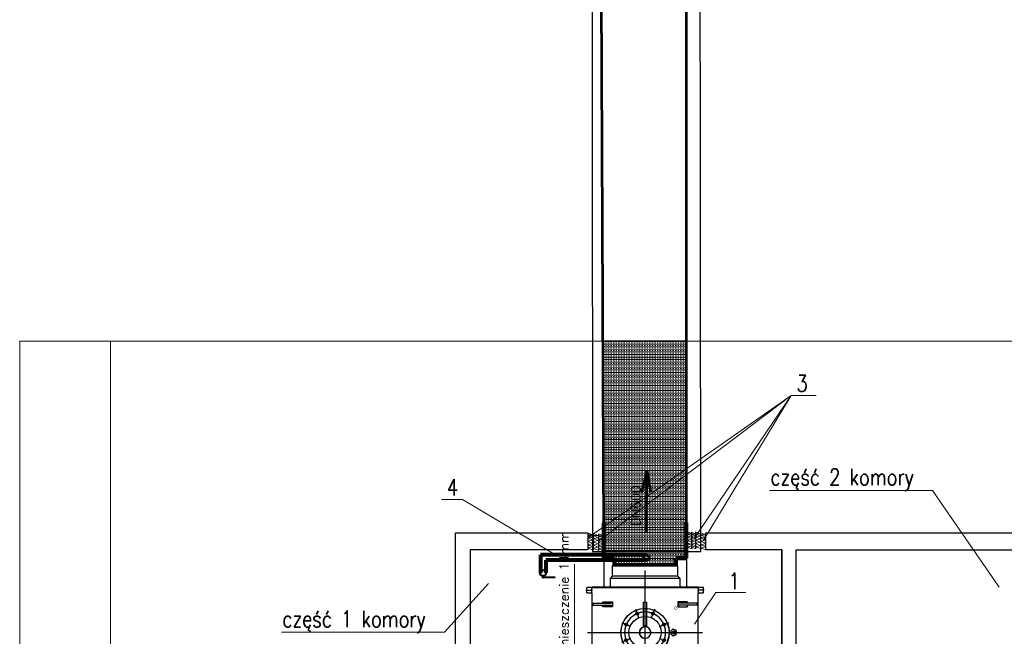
# Model space of a CAD drawing. Header units: metres. Extents: x 6538042 to 13082743, y 6022817 to 12049805.
# Tile 34 of 92: x 6539322 to 6539417, y 6024187 to 6024247. Entities that reach past the tile are written whole.
import ezdxf
from ezdxf.enums import TextEntityAlignment as Align
from ezdxf.lldxf.tags import DXFTag

# ---------------------------------------------------------------- set-up
doc = ezdxf.new("R2010")
doc.units = ezdxf.units.M
doc.header["$MEASUREMENT"] = 0
doc.layers.get('0').update_dxf_attribs({"linetype": 'CONTINUOUS', "lineweight": 18})
for name, color, linetype in [('A400WW9_1', 7, 'CONTINUOUS'), ('d-izolacja', 251, 'CONTINUOUS'), ('d-małe zawory', 7, 'CONTINUOUS'), ('Default', 7, 'CONTINUOUS'), ('dg opis', 7, 'CONTINUOUS')]:
    doc.layers.add(name, color=color, linetype=linetype)
for name, color, linetype, lineweight in [('d-komora zawory', 7, 'CONTINUOUS', 13), ('d-opis', 7, 'CONTINUOUS', 18), ('d-sciany komory', 7, 'CONTINUOUS', 30), ('d-zasilanie', 1, 'CONTINUOUS', 53)]:
    doc.layers.add(name, color=color, linetype=linetype, lineweight=lineweight)
doc.styles.add('SEACAD_Solid_Edge_ANSI1_Symbols', font='txt')
doc.styles.get("Standard").update_dxf_attribs({"font": 'simplex.shx'})
doc.styles.add('STYL1', font='SIMPLEX.shx', dxfattribs={"width": 0.8})
tags = doc.linetypes.add('CENTER2', pattern=[28.575, 19.05, -3.175, 3.175, -3.175]).pattern_tags.tags
tags[10:11] = [DXFTag(74, 4), DXFTag(75, 0), DXFTag(340, '0'), DXFTag(46, 0.0), DXFTag(50, 0.0), DXFTag(44, 0.0), DXFTag(45, 0.0)]
tags[8:9] = [DXFTag(74, 4), DXFTag(75, 0), DXFTag(340, '0'), DXFTag(46, 0.0), DXFTag(50, 0.0), DXFTag(44, 0.0), DXFTag(45, 0.0)]
tags[6:7] = [DXFTag(74, 4), DXFTag(75, 0), DXFTag(340, '0'), DXFTag(46, 0.0), DXFTag(50, 0.0), DXFTag(44, 0.0), DXFTag(45, 0.0)]
tags[4:5] = [DXFTag(74, 4), DXFTag(75, 0), DXFTag(340, '0'), DXFTag(46, 0.0), DXFTag(50, 0.0), DXFTag(44, 0.0), DXFTag(45, 0.0)]
tags = doc.linetypes.add('DASHDOT2', pattern=[12.7, 6.35, -3.175, 0, -3.175]).pattern_tags.tags
tags[10:11] = [DXFTag(74, 4), DXFTag(75, 0), DXFTag(340, '0'), DXFTag(46, 0.0), DXFTag(50, 0.0), DXFTag(44, 0.0), DXFTag(45, 0.0)]
tags[8:9] = [DXFTag(74, 4), DXFTag(75, 0), DXFTag(340, '0'), DXFTag(46, 0.0), DXFTag(50, 0.0), DXFTag(44, 0.0), DXFTag(45, 0.0)]
tags[6:7] = [DXFTag(74, 4), DXFTag(75, 0), DXFTag(340, '0'), DXFTag(46, 0.0), DXFTag(50, 0.0), DXFTag(44, 0.0), DXFTag(45, 0.0)]
tags[4:5] = [DXFTag(74, 4), DXFTag(75, 0), DXFTag(340, '0'), DXFTag(46, 0.0), DXFTag(50, 0.0), DXFTag(44, 0.0), DXFTag(45, 0.0)]

# ---------------------------------------------------------------- blocks, each defined once
blk = doc.blocks.new('zawor')
at = {"layer": 'A400WW9_1', "color": 7, "linetype": 'Continuous'}
for p, q in [((4239.79, 1385.66), (4238.65, 1384.78)), ((4279.79, 1385.66), (4239.79, 1385.66)), ((4280.93, 1384.78), (4279.79, 1385.66)), ((4280.93, 1384.78), (4238.65, 1384.78)), ((4238.65, 1384.78), (4238.65, 1378.38)), ((4280.93, 1378.38), (4280.93, 1384.78)), ((4238.65, 1378.38), (4237.16, 1376.89)), ((4282.42, 1376.89), (4237.16, 1376.89)), ((4237.16, 1376.89), (4237.16, 1371.3)), ((4280.93, 1378.38), (4238.65, 1378.38)), ((4282.42, 1376.89), (4280.93, 1378.38)), ((4282.42, 1371.3), (4282.42, 1376.89)), ((4222.12, 1367.71), (4222.12, 1371.04)), ((4225.43, 1371.04), (4222.12, 1371.04)), ((4222.12, 1367.71), (4225.43, 1367.71)), ((4225.64, 1371.3), (4225.43, 1371.1)), ((4225.43, 1371.1), (4294.15, 1371.1)), ((4225.43, 1371.1), (4225.43, 1371.04)), ((4225.43, 1367.73), (4225.43, 1316.41)), ((4293.94, 1371.3), (4225.64, 1371.3)), ((4294.15, 1371.1), (4293.94, 1371.3)), ((4294.15, 1371.04), (4294.15, 1371.1)), ((4297.46, 1371.04), (4294.15, 1371.04)), ((4294.15, 1316.41), (4294.15, 1367.73)), ((4294.15, 1367.71), (4297.46, 1367.71)), ((4297.46, 1367.71), (4297.46, 1371.04)), ((4226.15, 1360.9), (4233.43, 1360.9)), ((4226.15, 1360.9), (4226.15, 1359.65)), ((4231.92, 1360.9), (4232.66, 1361.94)), ((4232.66, 1361.94), (4238.7, 1361.94)), ((4233.43, 1360.9), (4237.96, 1360.9)), ((4238.7, 1361.94), (4237.96, 1360.9)), ((4238.7, 1361.94), (4238.7, 1358.61)), ((4280.88, 1361.94), (4280.88, 1358.61)), ((4280.88, 1361.94), (4281.62, 1360.9)), ((4286.91, 1361.94), (4280.88, 1361.94)), ((4286.15, 1360.9), (4281.62, 1360.9)), ((4293.43, 1360.9), (4286.15, 1360.9)), ((4287.66, 1360.9), (4286.91, 1361.94)), ((4293.43, 1359.65), (4293.43, 1360.9)), ((4226.15, 1359.65), (4233.43, 1359.65)), ((4232.66, 1358.61), (4231.92, 1359.65)), ((4238.7, 1358.61), (4232.66, 1358.61)), ((4233.43, 1359.65), (4237.96, 1359.65)), ((4237.96, 1359.65), (4238.7, 1358.61)), ((4281.62, 1359.65), (4280.88, 1358.61)), ((4280.88, 1358.61), (4286.91, 1358.61)), ((4286.15, 1359.65), (4281.62, 1359.65)), ((4293.43, 1359.65), (4286.15, 1359.65)), ((4286.91, 1358.61), (4287.66, 1359.65)), ((4258.75, 1346.28), (4258.75, 1345.55)), ((4259.74, 1346.28), (4258.75, 1346.28)), ((4259.74, 1338.42), (4259.74, 1346.28)), ((4259.74, 1346.28), (4259.84, 1346.28)), ((4260.83, 1346.28), (4259.84, 1346.28)), ((4259.84, 1338.42), (4259.84, 1346.28)), ((4260.83, 1345.55), (4260.83, 1346.28)), ((4278.22, 1344.14), (4277.54, 1344.14)), ((4278.84, 1342.95), (4278.22, 1342.95)), ((4278.22, 1341.18), (4278.84, 1341.18)), ((4259.74, 1338.32), (4259.74, 1338.42)), ((4259.84, 1338.42), (4259.84, 1338.32)), ((4277.54, 1339.98), (4278.22, 1339.98)), ((4226.15, 1324.48), (4233.43, 1324.48)), ((4226.15, 1324.48), (4226.15, 1323.23)), ((4226.15, 1323.23), (4233.43, 1323.23)), ((4232.66, 1325.52), (4231.92, 1324.48)), ((4231.92, 1323.23), (4232.66, 1322.19)), ((4238.7, 1325.52), (4232.66, 1325.52)), ((4232.66, 1322.19), (4238.7, 1322.19)), ((4233.43, 1324.48), (4237.96, 1324.48)), ((4233.43, 1323.23), (4237.96, 1323.23)), ((4237.96, 1324.48), (4238.7, 1325.52)), ((4238.7, 1322.19), (4237.96, 1323.23)), ((4238.7, 1322.19), (4238.7, 1325.52)), ((4280.88, 1322.19), (4280.88, 1325.52)), ((4280.88, 1325.52), (4286.91, 1325.52)), ((4281.62, 1324.48), (4280.88, 1325.52)), ((4280.88, 1322.19), (4281.62, 1323.23)), ((4286.91, 1322.19), (4280.88, 1322.19)), ((4286.15, 1324.48), (4281.62, 1324.48)), ((4286.15, 1323.23), (4281.62, 1323.23)), ((4293.43, 1324.48), (4286.15, 1324.48)), ((4293.43, 1323.23), (4286.15, 1323.23)), ((4286.91, 1325.52), (4287.66, 1324.48)), ((4287.66, 1323.23), (4286.91, 1322.19)), ((4293.43, 1323.23), (4293.43, 1324.48)), ((4222.12, 1316.41), (4222.12, 1313.08)), ((4225.43, 1316.41), (4222.12, 1316.41)), ((4297.46, 1316.41), (4294.15, 1316.41)), ((4297.46, 1316.41), (4297.46, 1313.08)), ((4222.12, 1313.08), (4225.43, 1313.08)), ((4225.43, 1313.1), (4225.43, 1313.03)), ((4294.15, 1313.03), (4225.43, 1313.03)), ((4225.43, 1313.03), (4225.64, 1312.82)), ((4225.64, 1312.82), (4293.94, 1312.82)), ((4237.16, 1312.82), (4237.16, 1307.23)), ((4282.42, 1307.23), (4282.42, 1312.82)), ((4293.94, 1312.82), (4294.15, 1313.03)), ((4294.15, 1313.03), (4294.15, 1313.1)), ((4294.15, 1313.08), (4297.46, 1313.08)), ((4282.42, 1307.23), (4237.16, 1307.23)), ((4237.16, 1307.23), (4238.65, 1305.75)), ((4280.93, 1305.75), (4238.65, 1305.75)), ((4238.65, 1305.75), (4238.65, 1299.34)), ((4280.93, 1305.75), (4282.42, 1307.23)), ((4280.93, 1299.34), (4280.93, 1305.75)), ((4280.93, 1299.34), (4238.65, 1299.34)), ((4238.65, 1299.34), (4239.79, 1298.46)), ((4279.79, 1298.46), (4239.79, 1298.46)), ((4279.79, 1298.46), (4280.93, 1299.34))]:
    blk.add_line(p, q, dxfattribs=at)
for centre, radius in [((4259.79, 1342.06), 15.61), ((4259.79, 1342.06), 15.5), ((4254.73, 1354.27), 0.937), ((4264.85, 1354.27), 0.937), ((4247.58, 1347.12), 0.937), ((4259.79, 1342.06), 10.41), ((4272, 1347.12), 0.937), ((4247.58, 1337.01), 0.937), ((4272, 1337.01), 0.937), ((4254.73, 1329.85), 0.937), ((4264.85, 1329.85), 0.937)]:
    blk.add_circle(centre, radius, dxfattribs=at)
for centre, radius, start, end in [((4191.11, 1369.38), 34.36, 357.22254, 2.77746), ((4328.47, 1369.38), 34.36, 177.22254, 182.77746), ((4259.79, 1342.06), 3.75, 106.12762, 269.2042), ((4259.79, 1342.06), 3.64, 106.60155, 269.18146), ((4259.79, 1342.06), 3.75, 270.7958, 73.87238), ((4259.79, 1342.06), 3.64, 270.81854, 73.39845), ((4259.79, 1342.06), 3.75, 269.2042, 270.7958), ((4191.11, 1314.75), 34.36, 357.22254, 2.77746), ((4328.47, 1314.75), 34.36, 177.22254, 182.77746)]:
    blk.add_arc(centre, radius, start, end, dxfattribs=at)
for centre, major_axis in [((4278.22, 1342.06), (0, -2.08)), ((4278.84, 1342.06), (0, -0.884))]:
    blk.add_ellipse(centre, major_axis=major_axis, ratio=0.866025, dxfattribs=at)
blk.add_ellipse((4278.22, 1342.06), major_axis=(0, -0.884), ratio=0.866025, start_param=3.141593, end_param=6.283185, dxfattribs=at)
at = {"layer": 'd-opis'}
blk.add_line((4260.83, 1361.64), (4258.75, 1361.64), dxfattribs=at)
at = {"layer": 'Default', "color": 7, "linetype": 'CENTER2'}
for p, q in [((4259.79, 1302.06), (4259.79, 1382.13)), ((4221.48, 1369.38), (4225.84, 1369.38)), ((4297.97, 1369.38), (4293.51, 1369.38)), ((4253.54, 1357.16), (4254.06, 1355.91)), ((4255.53, 1352.35), (4253.94, 1356.19)), ((4264.05, 1352.35), (4265.64, 1356.19)), ((4266.04, 1357.16), (4265.52, 1355.91)), ((4244.7, 1348.31), (4245.95, 1347.8)), ((4249.5, 1346.32), (4245.66, 1347.92)), ((4255.93, 1351.39), (4255.41, 1352.64)), ((4263.65, 1351.39), (4264.17, 1352.64)), ((4270.08, 1346.32), (4273.92, 1347.92)), ((4274.88, 1348.31), (4273.63, 1347.8)), ((4222.72, 1342.06), (4296.86, 1342.06)), ((4250.46, 1345.93), (4249.21, 1346.44)), ((4269.12, 1345.93), (4270.37, 1346.44)), ((4244.7, 1335.81), (4245.95, 1336.33)), ((4249.5, 1337.8), (4245.66, 1336.21)), ((4250.46, 1338.2), (4249.21, 1337.68)), ((4269.12, 1338.2), (4270.37, 1337.68)), ((4253.54, 1326.97), (4254.06, 1328.22)), ((4255.53, 1331.78), (4253.94, 1327.93)), ((4255.93, 1332.74), (4255.41, 1331.49)), ((4263.65, 1332.74), (4264.17, 1331.49)), ((4264.05, 1331.78), (4265.64, 1327.93)), ((4266.04, 1326.97), (4265.52, 1328.22)), ((4221.24, 1314.75), (4226.13, 1314.75)), ((4298.03, 1314.75), (4293.18, 1314.75))]:
    blk.add_line(p, q, dxfattribs=at)
at = {"layer": 'Default', "color": 7, "linetype": 'Continuous'}
for p, q in [((4258.75, 1345.92), (4258.75, 1361.64)), ((4260.83, 1346.28), (4260.83, 1361.64))]:
    blk.add_line(p, q, dxfattribs=at)
at = {"layer": 'Default', "color": 7, "linetype": 'CENTER2'}
for start, end in [(120.16951, 126.03444), (103.47704, 121.52296), (98.96556, 104.83049), (75.16951, 81.03444), (58.47704, 76.52296), (53.96556, 59.83049), (148.47704, 166.52296), (143.96556, 149.83049), (30.16951, 36.03444), (13.47704, 31.52296), (165.16951, 171.03444), (8.96556, 14.83049), (188.96556, 194.83049), (193.47704, 211.52296), (210.16951, 216.03444), (323.96556, 329.83049), (328.47704, 346.52296), (345.16951, 351.03444), (233.96556, 239.83049), (238.47704, 256.52296), (255.16951, 261.03444), (278.96556, 284.83049), (283.47704, 301.52296), (300.16951, 306.03444)]:
    blk.add_arc((4259.79, 1342.06), 13.22, start, end, dxfattribs=at)
at = {"layer": 'Default', "color": 7, "linetype": 'DASHDOT2'}
for start, end in [(76.52296, 103.47704), (121.52296, 148.47704), (31.52296, 58.47704), (166.52296, 193.47704), (346.52296, 13.47704), (211.52296, 238.47704), (301.52296, 328.47704), (256.52296, 283.47704)]:
    blk.add_arc((4259.79, 1342.06), 13.22, start, end, dxfattribs=at)
at = {"layer": 'Default', "color": 7, "linetype": 'Continuous'}
for start, end in [(74.08451, 106.12762), (254.08451, 270.7958)]:
    blk.add_arc((4259.79, 1342.06), 3.75, start, end, dxfattribs=at)
at = {"layer": 'Default', "color": 7, "linetype": 'Continuous', "style": 'SEACAD_Solid_Edge_ANSI1_Symbols'}
for rotation, p in [(223.37603, (4281.04, 1357.85)), (270, (4242.92, 1334.16))]:
    blk.add_text('O', height=2.08, rotation=rotation, dxfattribs=at).set_placement(p, align=Align.TOP_LEFT)

msp = doc.modelspace()

# ---------------------------------------------------------------- hatches: boundary and pattern name
at = {"layer": 'd-zasilanie', "lineweight": 13}
h = msp.add_hatch(dxfattribs=at)
h.set_pattern_fill('TRANS', color=256)
h.paths.add_polyline_path([(6539386.3446, 6024215.79277), (6539378.26212, 6024215.79277), (6539378.34383, 6024194.79799), (6539379.34383, 6024194.79799), (6539379.34383, 6024194.11277), (6539385.34383, 6024194.11277), (6539385.34383, 6024194.77614), (6539386.34383, 6024194.77614)])

# ---------------------------------------------------------------- linework, layer by layer
for p, q in [((6539321.80959, 6024215.79277), (6539597.04442, 6024215.79277)), ((6539321.80959, 6024215.79277), (6539321.80959, 6024073.26141)), ((6539330.60658, 6024215.79277), (6539330.60658, 6024073.26141)), ((6539376.79751, 6024196.72534), (6539396.49687, 6024210.53192)), ((6539377.82314, 6024196.41226), (6539396.49687, 6024210.53192)), ((6539387.09161, 6024196.67721), (6539396.49687, 6024210.53192)), ((6539396.49687, 6024210.53192), (6539387.97477, 6024196.45788)), ((6539386.46181, 6024197.3137), (6539386.94706, 6024197.12163)), ((6539387.23225, 6024197.32361), (6539387.71749, 6024197.13153)), ((6539376.79304, 6024197.21504), (6539377.27828, 6024197.02297)), ((6539377.27828, 6024197.02297), (6539376.79304, 6024197.02297)), ((6539376.79304, 6024197.02297), (6539377.27677, 6024196.78679)), ((6539377.27677, 6024196.78679), (6539376.79304, 6024196.72477)), ((6539376.79304, 6024196.72477), (6539377.27501, 6024196.5136)), ((6539377.27501, 6024196.5136), (6539376.79304, 6024196.40215)), ((6539376.79304, 6024196.40215), (6539377.27298, 6024196.1968)), ((6539377.33147, 6024197.16942), (6539377.81671, 6024196.97735)), ((6539377.81671, 6024196.97735), (6539377.33147, 6024196.97735)), ((6539377.33147, 6024196.97735), (6539377.81519, 6024196.74117)), ((6539377.81519, 6024196.74117), (6539377.33147, 6024196.67915)), ((6539377.33147, 6024196.67915), (6539377.81344, 6024196.46798)), ((6539377.81344, 6024196.46798), (6539377.33147, 6024196.35653)), ((6539377.33147, 6024196.35653), (6539377.8114, 6024196.15118)), ((6539377.82314, 6024197.14042), (6539378.30838, 6024196.94835)), ((6539378.30838, 6024196.94835), (6539377.82314, 6024196.94835)), ((6539377.82314, 6024196.94835), (6539378.30687, 6024196.71217)), ((6539378.30687, 6024196.71217), (6539377.82314, 6024196.65015)), ((6539377.82314, 6024196.65015), (6539378.30511, 6024196.43898)), ((6539378.30511, 6024196.43898), (6539377.82314, 6024196.32753)), ((6539386.94706, 6024197.12163), (6539386.46181, 6024197.12163)), ((6539386.46181, 6024197.12163), (6539386.94554, 6024196.88545)), ((6539386.94554, 6024196.88545), (6539386.46181, 6024196.82343)), ((6539386.46181, 6024196.82343), (6539386.94378, 6024196.61226)), ((6539386.94378, 6024196.61226), (6539386.46181, 6024196.50082)), ((6539386.46181, 6024196.50082), (6539386.94175, 6024196.29547)), ((6539386.82472, 6024197.28647), (6539387.30996, 6024197.0944)), ((6539387.30996, 6024197.0944), (6539386.82472, 6024197.0944)), ((6539386.82472, 6024197.0944), (6539387.30844, 6024196.85822)), ((6539387.30844, 6024196.85822), (6539386.82472, 6024196.7962)), ((6539386.82472, 6024196.7962), (6539387.30669, 6024196.58503)), ((6539387.30669, 6024196.58503), (6539386.82472, 6024196.47359)), ((6539386.82472, 6024196.47359), (6539387.30465, 6024196.26824)), ((6539387.71749, 6024197.13153), (6539387.23225, 6024197.13153)), ((6539387.23225, 6024197.13153), (6539387.71597, 6024196.89535)), ((6539387.71597, 6024196.89535), (6539387.23225, 6024196.83333)), ((6539387.23225, 6024196.83333), (6539387.71422, 6024196.62217)), ((6539387.71422, 6024196.62217), (6539387.23225, 6024196.51072)), ((6539387.23225, 6024196.51072), (6539387.71219, 6024196.30537)), ((6539387.73378, 6024197.21504), (6539388.21903, 6024197.02297)), ((6539388.21903, 6024197.02297), (6539387.73378, 6024197.02297)), ((6539387.73378, 6024197.02297), (6539388.21751, 6024196.78679)), ((6539388.21751, 6024196.78679), (6539387.73378, 6024196.72477)), ((6539387.73378, 6024196.72477), (6539388.21576, 6024196.5136)), ((6539388.21576, 6024196.5136), (6539387.73378, 6024196.40215)), ((6539387.73378, 6024196.40215), (6539388.21372, 6024196.1968)), ((6539377.27298, 6024196.1968), (6539376.79304, 6024196.06627)), ((6539376.79304, 6024196.06627), (6539377.27102, 6024195.89223)), ((6539377.27102, 6024195.89223), (6539376.79304, 6024195.74946)), ((6539376.79304, 6024195.74946), (6539377.26908, 6024195.58926)), ((6539377.8114, 6024196.15118), (6539377.33147, 6024196.02065)), ((6539377.33147, 6024196.02065), (6539377.80945, 6024195.84661)), ((6539377.80945, 6024195.84661), (6539377.33147, 6024195.70384)), ((6539377.33147, 6024195.70384), (6539377.8075, 6024195.54364)), ((6539377.82314, 6024196.32753), (6539378.30308, 6024196.12219)), ((6539378.30308, 6024196.12219), (6539377.82314, 6024195.99165)), ((6539377.82314, 6024195.99165), (6539378.30112, 6024195.81761)), ((6539378.30112, 6024195.81761), (6539377.82314, 6024195.67484)), ((6539377.82314, 6024195.67484), (6539378.29918, 6024195.51465)), ((6539386.94175, 6024196.29547), (6539386.46181, 6024196.16493)), ((6539386.46181, 6024196.16493), (6539386.93979, 6024195.99089)), ((6539386.93979, 6024195.99089), (6539386.46181, 6024195.84812)), ((6539386.46181, 6024195.84812), (6539386.93785, 6024195.68793)), ((6539387.30465, 6024196.26824), (6539386.82472, 6024196.1377)), ((6539386.82472, 6024196.1377), (6539387.3027, 6024195.96366)), ((6539387.3027, 6024195.96366), (6539386.82472, 6024195.8209)), ((6539386.82472, 6024195.8209), (6539387.30075, 6024195.6607)), ((6539387.71219, 6024196.30537), (6539387.23225, 6024196.17484)), ((6539387.23225, 6024196.17484), (6539387.71023, 6024196.0008)), ((6539387.71023, 6024196.0008), (6539387.23225, 6024195.85803)), ((6539387.23225, 6024195.85803), (6539387.70828, 6024195.69783)), ((6539388.21372, 6024196.1968), (6539387.73378, 6024196.06627)), ((6539387.73378, 6024196.06627), (6539388.21177, 6024195.89223)), ((6539388.21177, 6024195.89223), (6539387.73378, 6024195.74946)), ((6539387.73378, 6024195.74946), (6539388.20982, 6024195.58926))]:
    msp.add_line(p, q)
at = {"linetype": 'ByBlock', "lineweight": 30}
msp.add_lwpolyline([(6539387.74685, 6024195.40883), (6539387.53076, 6024385.26575), (6539377.11035, 6024385.46375), (6539377.26852, 6024195.40883)], close=True, dxfattribs=at)
at = {"layer": 'd-izolacja'}
for p, q in [((6539378.34383, 6024194.79914), (6539378.34383, 6024191.95877)), ((6539386.34383, 6024194.77614), (6539386.34383, 6024191.92755))]:
    msp.add_line(p, q, dxfattribs=at)
msp.add_lwpolyline([(6539386.3446, 6024215.79277), (6539378.26212, 6024215.79277), (6539378.34383, 6024194.79799), (6539379.34383, 6024194.79799), (6539379.34383, 6024194.11277), (6539385.34383, 6024194.11277), (6539385.34383, 6024194.77614), (6539386.34383, 6024194.77614), (6539386.34383, 6024215.79277)], dxfattribs=at)
at = {"layer": 'd-komora zawory'}
for p, q in [((6539396.49687, 6024210.53192), (6539398.88765, 6024210.53192)), ((6539362.63004, 6024200.44943), (6539364.66682, 6024200.44943)), ((6539373.66237, 6024195.0809), (6539364.66682, 6024200.44943)), ((6539387.14156, 6024188.38638), (6539389.19531, 6024191.42905)), ((6539389.19531, 6024191.42905), (6539392.09386, 6024191.42905))]:
    msp.add_line(p, q, dxfattribs=at)
at = {"layer": 'd-komora zawory', "color": 1, "linetype": 'Continuous'}
msp.add_line((6539375.49797, 6024194.18097), (6539375.49797, 6024184.55606), dxfattribs=at)
at = {"layer": 'd-małe zawory'}
for p, q in [((6539373.15657, 6024192.96973), (6539373.15657, 6024192.86897)), ((6539373.1805, 6024192.96973), (6539373.1805, 6024192.86897)), ((6539373.20391, 6024192.96973), (6539373.20391, 6024192.86897)), ((6539373.23576, 6024192.96973), (6539373.23576, 6024192.86897)), ((6539373.25968, 6024192.96973), (6539373.25968, 6024192.86897)), ((6539373.28309, 6024192.96973), (6539373.28309, 6024192.86897)), ((6539373.31403, 6024192.96973), (6539373.31403, 6024192.86897)), ((6539373.33795, 6024192.96973), (6539373.33795, 6024192.86897)), ((6539373.36136, 6024192.96973), (6539373.36136, 6024192.86897)), ((6539373.39321, 6024192.96973), (6539373.39321, 6024192.86897)), ((6539373.41714, 6024192.96973), (6539373.41714, 6024192.86897)), ((6539373.44055, 6024192.96973), (6539373.44055, 6024192.86897)), ((6539373.46805, 6024192.96973), (6539373.46805, 6024192.86897)), ((6539373.49198, 6024192.96973), (6539373.49198, 6024192.86897)), ((6539373.51539, 6024192.96973), (6539373.51539, 6024192.86897)), ((6539373.53946, 6024192.96973), (6539373.53946, 6024192.86897)), ((6539373.56338, 6024192.96973), (6539373.56338, 6024192.86897)), ((6539373.58679, 6024192.96973), (6539373.58679, 6024192.86897))]:
    msp.add_line(p, q, dxfattribs=at)
for points in [[(6539372.40605, 6024193.09488), (6539372.52435, 6024193.09488), (6539372.52435, 6024192.96973), (6539372.40605, 6024192.96973)], [(6539372.40605, 6024192.96973), (6539373.6056, 6024192.96973), (6539373.6056, 6024192.86897), (6539372.40605, 6024192.86897)], [(6539372.43454, 6024192.86897), (6539372.49356, 6024192.86897), (6539372.49356, 6024192.8424), (6539372.43454, 6024192.8424)]]:
    msp.add_lwpolyline(points, close=True, dxfattribs=at)
for radius in [0.33301, 0.25184]:
    msp.add_circle((6539372.47173, 6024193.33801), radius, dxfattribs=at)
at = {"layer": 'd-opis', "lineweight": 13}
for p, q in [((6539394.395, 6024201.33457), (6539410.17245, 6024201.33457)), ((6539410.17245, 6024201.33457), (6539416.62236, 6024191.95993)), ((6539362.93236, 6024187.59035), (6539367.19923, 6024192.30248)), ((6539347.15492, 6024187.59035), (6539362.93236, 6024187.59035))]:
    msp.add_line(p, q, dxfattribs=at)
at = {"layer": 'd-sciany komory'}
for p, q in [((6539386.46181, 6024197.3137), (6539386.46181, 6024195.68793)), ((6539387.23225, 6024197.32361), (6539387.23225, 6024195.69783)), ((6539376.79751, 6024197.21504), (6539376.79751, 6024195.58926)), ((6539377.33147, 6024197.16942), (6539377.33147, 6024195.54364)), ((6539377.82314, 6024197.14042), (6539377.82314, 6024195.51465)), ((6539386.82472, 6024197.28647), (6539386.82472, 6024195.6607)), ((6539388.1983, 6024197.21504), (6539388.1983, 6024195.58926)), ((6539396.93168, 6024197.21504), (6539426.79403, 6024197.21504)), ((6539376.79751, 6024195.58926), (6539365.42461, 6024195.58926)), ((6539365.42461, 6024195.58926), (6539365.42461, 6024179.16182)), ((6539395.58915, 6024195.58926), (6539388.1983, 6024195.58926)), ((6539395.58915, 6024178.73494), (6539395.58915, 6024195.58926)), ((6539395.58915, 6024195.58926), (6539395.58915, 6024178.73494)), ((6539396.93168, 6024195.58926), (6539426.79403, 6024195.58926))]:
    msp.add_line(p, q, dxfattribs=at)
for points in [[(6539363.99302, 6024179.16182), (6539363.99302, 6024197.21504), (6539376.79751, 6024197.21504)], [(6539388.1983, 6024197.21504), (6539396.93168, 6024197.21504)], [(6539396.93168, 6024195.58926), (6539396.93168, 6024178.73494)]]:
    msp.add_lwpolyline(points, dxfattribs=at)
at = {"layer": 'd-zasilanie'}
for p, q in [((6539378.34406, 6024197.21833), (6539377.51363, 6024385.45609)), ((6539386.34291, 6024197.42295), (6539386.36016, 6024385.28799)), ((6539382.51311, 6024203.23344), (6539382.01128, 6024201.14241)), ((6539382.49323, 6024197.21792), (6539382.51311, 6024203.23344)), ((6539382.51311, 6024203.23344), (6539382.86758, 6024201.14889))]:
    msp.add_line(p, q, dxfattribs=at)
at = {"layer": 'd-zasilanie', "lineweight": 80}
for p, q in [((6539378.34383, 6024194.79914), (6539378.34383, 6024198.20246)), ((6539386.34383, 6024194.77614), (6539386.34383, 6024198.2013)), ((6539382.49675, 6024195.0809), (6539372.229, 6024195.0809)), ((6539372.229, 6024195.0809), (6539372.229, 6024193.33801)), ((6539382.49675, 6024194.5688), (6539372.72357, 6024194.5688)), ((6539372.72357, 6024194.5688), (6539372.72357, 6024193.33801)), ((6539378.34383, 6024194.79799), (6539379.34383, 6024194.79799)), ((6539379.34383, 6024194.79799), (6539379.34383, 6024194.11277)), ((6539385.34383, 6024194.11277), (6539385.34383, 6024194.77614)), ((6539385.34383, 6024194.77614), (6539386.34383, 6024194.77614))]:
    msp.add_line(p, q, dxfattribs=at)
at = {"layer": 'd-zasilanie'}
msp.add_circle((6539382.49675, 6024194.82485), 0.25605, dxfattribs=at)

# ---------------------------------------------------------------- block references
at = {"layer": 'd-sciany komory', "xscale": 0.1499999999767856, "yscale": 0.1499999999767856, "zscale": 0.1499999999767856}
msp.add_blockref('zawor', (6538743.37534, 6023986.26329), dxfattribs=at)

# ---------------------------------------------------------------- texts
at = {"layer": 'd-opis'}
msp.add_text('DN600', height=0.885545, rotation=90, dxfattribs=at).set_placement((6539381.89241, 6024197.90359))
at = {"layer": 'd-opis', "color": 1}
msp.add_text('przemieszczenie 14mm', height=0.8855447, rotation=90, dxfattribs=at).set_placement((6539374.94681, 6024183.29548))
at = {"layer": 'dg opis', "color": 7, "linetype": 'Continuous', "lineweight": 60, "attachment_point": 1, "style": 'STYL1'}
for s, insert, char_height in [('\\A1;3 ', (6539396.99553, 6024212.49552), 1.59398), ('\\A1;część 2 komory', (6539394.47516, 6024203.42241), 1.5939804), ('\\A1;4', (6539363.16136, 6024202.42576), 1.59398), ('\\A1;1 ', (6539390.42268, 6024193.34796), 1.59398), ('\\A1;część 1 komory', (6539347.23508, 6024189.67819), 1.5939804)]:
    msp.add_mtext_dynamic_manual_height_columns(s, width=26.3298502, gutter_width=12.5, heights=[0], dxfattribs=dict(at, insert=insert, char_height=char_height))

doc.saveas('drawing.dxf')
